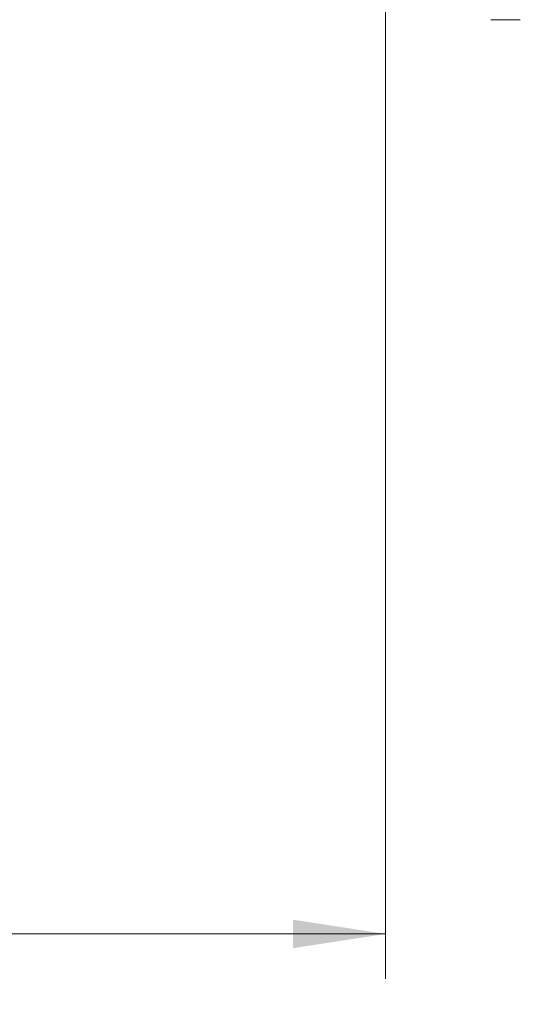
# Model space of a CAD drawing. Header units: millimetres. Extents: x 0 to 1118, y 0 to 864.
# Tile 167 of 256: x 373 to 391, y 587 to 622. Entities that reach past the tile are written whole.
import ezdxf

# ---------------------------------------------------------------- set-up
doc = ezdxf.new("R2010")
doc.units = ezdxf.units.MM
doc.styles.add('SLDTEXTSTYLE3', font='TXT', dxfattribs={"width": 0.605})
doc.dimstyles.new('SLDDIMSTYLE0', dxfattribs={"dimtxt": 3.175, "dimasz": 3.302, "dimexe": 0, "dimexo": 0.0625, "dimgap": 0.79375, "dimtad": 0, "dimtih": 1, "dimtoh": 1, "dimdec": 0, "dimlfac": 4, "dimrnd": 1e-09, "dimzin": 12, "dimdsep": 46, "dimtxsty": 'SLDTEXTSTYLE3', "dimsah": 1, "dimcen": 0.09, "dimadec": 0, "dimazin": 3, "dimtfac": 1, "dimtofl": 0, "dimtmove": 0, "dimatfit": 3, "dimfxl": 1, "dimfrac": 2, "dimtolj": 1, "dimtzin": 12, "dimarcsym": 0})

# ---------------------------------------------------------------- blocks, each defined once
blk = doc.blocks.new('_D_2')
at = {"color": 7, "linetype": 'Continuous', "lineweight": 0}
for p, q in [((297.479, 686.687), (297.479, 587.732)), ((385.979, 625.527), (385.979, 587.732)), ((297.479, 589.332), (338.091, 589.332)), ((385.979, 589.332), (345.367, 589.332))]:
    blk.add_line(p, q, dxfattribs=at)
for points in [[(297.479, 589.332), (300.781, 588.824), (300.781, 589.84)], [(385.979, 589.332), (382.677, 589.84), (382.677, 588.824)]]:
    blk.add_solid(points, dxfattribs=at)
at = {"color": 7, "linetype": 'Continuous', "lineweight": 0, "insert": (338.091, 590.988), "char_height": 3.175, "attachment_point": 1, "style": 'SLDTEXTSTYLE3'}
blk.add_mtext('354', dxfattribs=at)

msp = doc.modelspace()

# ---------------------------------------------------------------- linework, layer by layer
at = {"color": 7, "linetype": 'Continuous', "lineweight": 15}
msp.add_line((389.723, 621.942), (390.779, 621.942), dxfattribs=at)

# ---------------------------------------------------------------- dimensions: what is measured, and where the dimension line sits
at = {"color": 7, "linetype": 'Continuous', "lineweight": 0}
dim = msp.add_linear_dim(base=(385.979, 589.332), p1=(297.479, 688.287), p2=(385.979, 627.127), dimstyle='SLDDIMSTYLE0', dxfattribs=at)
dim.commit()
dim.dimension.update_dxf_attribs({"geometry": '_D_2', "text_midpoint": (341.729, 589.332), "dimtype": 160})

doc.saveas('drawing.dxf')
